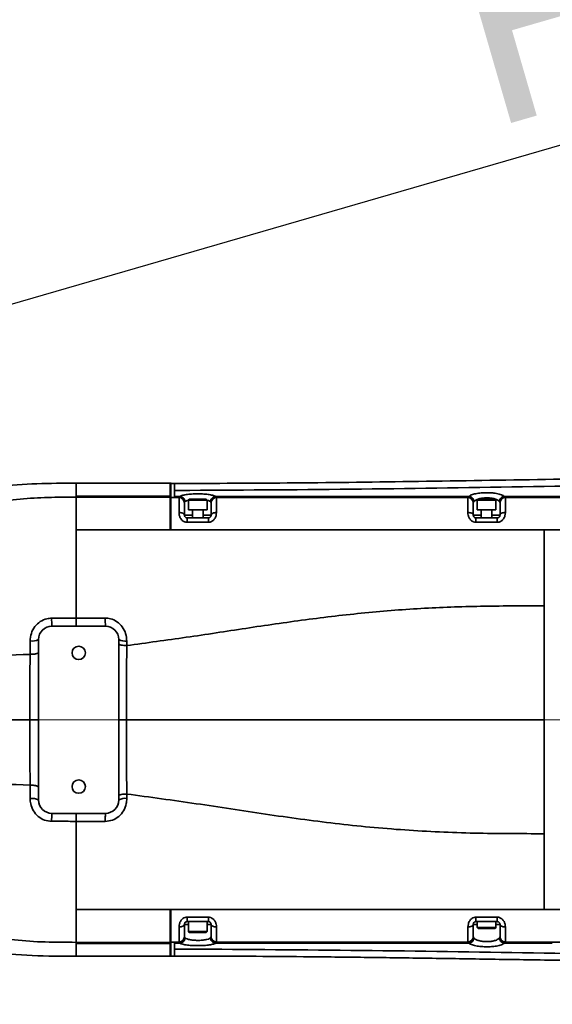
# Model space of a CAD drawing. Header units: millimetres. Extents: x 6316 to 18291, y -19059 to -9021.
# Tile 29 of 146: x 11124 to 11323, y -15915 to -15547. Entities that reach past the tile are written whole.
import ezdxf

# ---------------------------------------------------------------- set-up
doc = ezdxf.new("R2010")
doc.units = ezdxf.units.MM
doc.header["$LTSCALE"] = 10
doc.header["$PDSIZE"] = -1
doc.linetypes.add('CENTER', pattern=[50.8, 31.75, -6.35, 6.35, -6.35])
doc.layers.get('Defpoints').update_dxf_attribs({"true_color": 0x5e5e5e})
doc.layers.add('中心线层', color=1, linetype='CENTER')
doc.dimstyles.new('ISO-25', dxfattribs={"dimscale": 20, "dimtxt": 4, "dimasz": 3.05, "dimexe": 3, "dimexo": 0.625, "dimtad": 1, "dimdec": 0, "dimtxsty": 'Standard', "dimcen": 2.5, "dimclrd": 1, "dimclre": 1, "dimclrt": 4, "dimadec": 1, "dimazin": 2, "dimtfac": 1, "dimtdec": 0, "dimtmove": 0, "dimatfit": 0, "dimfxl": 1, "dimarcsym": 0})

# ---------------------------------------------------------------- blocks, each defined once
blk = doc.blocks.new('*D144')
at = {"layer": 'Defpoints', "color": 0, "linetype": 'ByBlock', "lineweight": 20, "transparency": 16777216}
for p in [(12383.33, -15287.41), (10584.24, -15808.37)]:
    blk.add_point(p, dxfattribs=at)
at = {"layer": '中心线层', "color": 1, "linetype": 'ByBlock', "lineweight": -2, "transparency": 16777216}
blk.add_line((10584.24, -15808.37), (12324.74, -15304.37), dxfattribs=at)
at = {"layer": '中心线层', "color": 1, "linetype": 'ByBlock', "lineweight": 20, "transparency": 16777216}
blk.add_solid([(12321.91, -15294.61), (12327.57, -15314.14), (12383.33, -15287.41)], dxfattribs=at)
at = {"layer": '中心线层', "color": 4, "linetype": 'ByBlock', "lineweight": 20, "transparency": 16777216, "insert": (11439.89, -15505.95), "char_height": 80, "attachment_point": 5, "rotation": 16.1496}
blk.add_mtext('R1873', dxfattribs=at)
blk = doc.blocks.new('*D145')
at = {"layer": 'Defpoints', "color": 0, "linetype": 'ByBlock', "lineweight": 20, "transparency": 16777216}
for p in [(10584.24, -15808.37), (11013.17, -16065.33)]:
    blk.add_point(p, dxfattribs=at)
at = {"layer": '中心线层', "color": 1, "linetype": 'ByBlock', "lineweight": -2, "transparency": 16777216}
for p, q in [((10584.24, -15808.37), (11013.17, -16065.33)), ((11065.49, -16096.68), (11477.26, -16343.36))]:
    blk.add_line(p, q, dxfattribs=at)
at = {"layer": '中心线层', "color": 1, "linetype": 'ByBlock', "lineweight": 20, "transparency": 16777216}
blk.add_solid([(11070.72, -16087.96), (11060.27, -16105.4), (11013.17, -16065.33)], dxfattribs=at)
at = {"layer": '中心线层', "color": 4, "linetype": 'ByBlock', "lineweight": 20, "transparency": 16777216, "insert": (11399.48, -16235.04), "char_height": 80, "attachment_point": 5, "rotation": 329.0753}
blk.add_mtext('R500', dxfattribs=at)

msp = doc.modelspace()

# ---------------------------------------------------------------- linework, layer by layer
at = {"color": 7, "linetype": 'Continuous', "lineweight": 35}
for p, q in [((11180.47, -15719.93), (11145.24, -15719.93)), ((11180.79, -15719.93), (11180.42, -15719.93)), ((11180.47, -15720), (11180.47, -15719.99)), ((11182.09, -15720.03), (11180.74, -15720.03)), ((11182.09, -15722.61), (11182.72, -15722.61)), ((11187.74, -15722.6), (11182.72, -15722.61)), ((11145.24, -15724.75), (11145.24, -15725.15)), ((11180.47, -15724.75), (11145.24, -15724.75)), ((11145.24, -15725.15), (11180.47, -15725.15)), ((11180.47, -15725.15), (11180.47, -15724.75)), ((11180.74, -15724.75), (11180.47, -15724.75)), ((11180.74, -15725.15), (11180.47, -15725.15)), ((11180.74, -15725.25), (11182.72, -15725.25)), ((11182.09, -15724.85), (11184.06, -15724.85)), ((11183.74, -15725.25), (11182.72, -15725.25)), ((11183.74, -15725.25), (11184.06, -15724.85)), ((11185.74, -15727.21), (11185.74, -15727.24)), ((11185.74, -15731.88), (11185.74, -15727.24)), ((11187.59, -15725.88), (11187.24, -15726.23)), ((11187.24, -15726.23), (11187.24, -15729.88)), ((11187.24, -15726.23), (11187.24, -15726.23)), ((11194.24, -15726.23), (11187.24, -15726.23)), ((11187.59, -15725.88), (11193.89, -15725.88)), ((11194.24, -15726.23), (11193.89, -15725.88)), ((11194.24, -15729.88), (11194.24, -15726.23)), ((11195.74, -15727.21), (11195.51, -15726.81)), ((11195.74, -15727.24), (11195.74, -15727.21)), ((11195.74, -15731.88), (11195.74, -15727.24)), ((11197.42, -15724.85), (11197.42, -15724.85)), ((11197.42, -15724.85), (11197.74, -15725.25)), ((11197.42, -15724.85), (11198.53, -15724.85)), ((11197.74, -15725.25), (11291.74, -15725.25)), ((11204.57, -15724.85), (11198.53, -15724.85)), ((11291.74, -15725.25), (11292.06, -15724.85)), ((11292.06, -15724.85), (11292.12, -15724.85)), ((11293.99, -15726.8), (11293.74, -15727.21)), ((11293.74, -15727.21), (11293.74, -15727.24)), ((11293.74, -15731.88), (11293.74, -15727.24)), ((11295.59, -15725.88), (11295.24, -15726.23)), ((11295.24, -15726.23), (11295.24, -15729.88)), ((11295.24, -15726.23), (11295.24, -15726.23)), ((11302.24, -15726.23), (11295.24, -15726.23)), ((11295.59, -15725.88), (11301.89, -15725.88)), ((11302.24, -15726.23), (11301.89, -15725.88)), ((11302.24, -15729.88), (11302.24, -15726.23)), ((11303.74, -15727.21), (11303.49, -15726.79)), ((11303.74, -15727.24), (11303.74, -15727.21)), ((11303.74, -15731.88), (11303.74, -15727.24)), ((11305.35, -15724.86), (11305.42, -15724.85)), ((11305.42, -15724.85), (11305.74, -15725.25)), ((11305.42, -15724.85), (11323.29, -15724.85)), ((11305.74, -15725.25), (11320.24, -15725.25)), ((11320.24, -15725.25), (11399.74, -15725.25)), ((11329.32, -15724.85), (11323.29, -15724.85)), ((11185.74, -15731.88), (11188.74, -15731.88)), ((11187.24, -15729.88), (11187.24, -15729.88)), ((11194.24, -15729.88), (11187.24, -15729.88)), ((11188.74, -15729.88), (11188.74, -15732.88)), ((11192.74, -15732.88), (11192.74, -15729.88)), ((11192.74, -15731.88), (11195.74, -15731.88)), ((11293.74, -15731.88), (11296.74, -15731.88)), ((11295.24, -15729.88), (11295.24, -15729.88)), ((11302.24, -15729.88), (11295.24, -15729.88)), ((11296.74, -15729.88), (11296.74, -15732.88)), ((11300.74, -15732.88), (11300.74, -15729.88)), ((11300.74, -15731.88), (11303.74, -15731.88)), ((11186.74, -15732.88), (11194.74, -15732.88)), ((11194.74, -15734.55), (11186.74, -15734.55)), ((11294.74, -15732.88), (11302.74, -15732.88)), ((11302.74, -15734.55), (11294.74, -15734.55)), ((11180.47, -15737.38), (11145.24, -15737.38)), ((11180.74, -15737.38), (11180.47, -15737.38)), ((11180.74, -15737.38), (11668.24, -15737.38)), ((11320.24, -15737.38), (11180.74, -15737.38)), ((11320.24, -15765.78), (11320.24, -15737.38)), ((11320.24, -15737.38), (11668.24, -15737.38)), ((11320.24, -15765.78), (11320.24, -15808.37)), ((11156.24, -15773.37), (11136.24, -15773.37)), ((11128.07, -15783.91), (11128.09, -15778.91)), ((11131.24, -15778.37), (11131.24, -15838.37)), ((11161.24, -15838.37), (11161.24, -15778.37)), ((11320.24, -15808.37), (11320.24, -15850.97)), ((11128.09, -15837.84), (11128.07, -15832.84)), ((11136.24, -15843.37), (11156.24, -15843.37)), ((11320.24, -15879.37), (11320.24, -15850.97)), ((11145.24, -15879.37), (11180.47, -15879.37)), ((11180.47, -15879.37), (11180.74, -15879.37)), ((11668.24, -15879.37), (11180.74, -15879.37)), ((11180.74, -15879.37), (11320.24, -15879.37)), ((11186.74, -15882.2), (11194.74, -15882.2)), ((11294.74, -15882.2), (11302.74, -15882.2)), ((11668.24, -15879.37), (11320.24, -15879.37)), ((11187.24, -15884.87), (11185.74, -15884.87)), ((11194.74, -15883.87), (11186.74, -15883.87)), ((11187.24, -15883.87), (11187.24, -15887.52)), ((11194.24, -15887.52), (11194.24, -15883.87)), ((11195.74, -15884.87), (11194.24, -15884.87)), ((11295.24, -15884.87), (11293.74, -15884.87)), ((11302.74, -15883.87), (11294.74, -15883.87)), ((11295.24, -15883.87), (11295.24, -15886.02)), ((11295.24, -15886.02), (11295.59, -15886.37)), ((11295.24, -15886.02), (11302.24, -15886.02)), ((11301.89, -15886.37), (11295.59, -15886.37)), ((11301.89, -15886.37), (11302.24, -15886.02)), ((11302.24, -15886.02), (11302.24, -15883.87)), ((11303.74, -15884.87), (11302.24, -15884.87)), ((11302.24, -15886.02), (11302.24, -15886.02)), ((11185.74, -15889.51), (11185.74, -15889.54)), ((11185.74, -15889.54), (11185.97, -15889.94)), ((11187.24, -15887.52), (11187.59, -15887.87)), ((11187.24, -15887.52), (11194.24, -15887.52)), ((11193.89, -15887.87), (11187.59, -15887.87)), ((11193.89, -15887.87), (11194.24, -15887.52)), ((11194.24, -15887.52), (11194.24, -15887.52)), ((11195.51, -15889.94), (11195.74, -15889.54)), ((11195.74, -15889.54), (11195.74, -15889.51)), ((11293.74, -15889.51), (11293.74, -15889.54)), ((11293.74, -15889.54), (11293.99, -15889.95)), ((11303.49, -15889.96), (11303.74, -15889.54)), ((11303.74, -15889.54), (11303.74, -15889.51)), ((11180.47, -15891.6), (11145.24, -15891.6)), ((11145.24, -15891.6), (11145.24, -15892)), ((11145.24, -15892), (11180.47, -15892)), ((11180.74, -15891.6), (11180.47, -15891.6)), ((11180.47, -15892), (11180.47, -15891.6)), ((11180.74, -15892), (11180.47, -15892)), ((11183.74, -15891.5), (11180.74, -15891.5)), ((11180.74, -15893.02), (11180.74, -15891.6)), ((11184.06, -15891.9), (11182.09, -15891.9)), ((11184.06, -15891.9), (11183.74, -15891.5)), ((11197.74, -15891.5), (11197.42, -15891.9)), ((11197.42, -15891.9), (11197.42, -15891.9)), ((11198.53, -15891.9), (11197.42, -15891.9)), ((11291.74, -15891.5), (11197.74, -15891.5)), ((11198.53, -15891.9), (11204.57, -15891.9)), ((11292.06, -15891.9), (11291.74, -15891.5)), ((11292.12, -15891.89), (11292.06, -15891.9)), ((11305.42, -15891.9), (11305.35, -15891.89)), ((11305.74, -15891.5), (11305.42, -15891.9)), ((11323.29, -15891.9), (11305.42, -15891.9)), ((11320.24, -15891.5), (11305.74, -15891.5)), ((11399.74, -15891.5), (11320.24, -15891.5)), ((11145.24, -15896.82), (11180.47, -15896.82)), ((11180.42, -15896.82), (11180.79, -15896.82)), ((11180.47, -15896.76), (11180.47, -15896.75)), ((11180.74, -15896.72), (11182.09, -15896.72)), ((11183.72, -15894.14), (11182.09, -15894.14)), ((11183.72, -15894.14), (11187.72, -15894.15))]:
    msp.add_line(p, q, dxfattribs=at)
at = {"color": 7, "linetype": 'Continuous', "lineweight": 35, "flags": 128}
for points in [[(11180.74, -15724.75), (11180.74, -15724.8), (11180.74, -15724.85), (11180.74, -15724.9), (11180.74, -15724.95), (11180.74, -15725), (11180.74, -15725.05), (11180.74, -15725.1), (11180.74, -15725.15)], [(11204.57, -15724.85), (11248.26, -15724.85), (11292.06, -15724.85)], [(11183.74, -15730.89), (11184.13, -15730.91), (11184.51, -15730.97), (11184.85, -15731.06), (11185.15, -15731.18), (11185.4, -15731.33), (11185.59, -15731.5), (11185.7, -15731.68), (11185.74, -15731.88)], [(11195.74, -15731.88), (11195.78, -15731.68), (11195.89, -15731.5), (11196.08, -15731.33), (11196.33, -15731.18), (11196.63, -15731.06), (11196.97, -15730.97), (11197.35, -15730.91), (11197.74, -15730.89)], [(11291.74, -15730.89), (11292.13, -15730.91), (11292.51, -15730.97), (11292.85, -15731.06), (11293.15, -15731.18), (11293.4, -15731.33), (11293.59, -15731.5), (11293.7, -15731.68), (11293.74, -15731.88)], [(11303.74, -15731.88), (11303.78, -15731.68), (11303.89, -15731.5), (11304.08, -15731.33), (11304.33, -15731.18), (11304.63, -15731.06), (11304.97, -15730.97), (11305.35, -15730.91), (11305.74, -15730.89)], [(11186.74, -15732.88), (11186.74, -15732.91), (11186.74, -15733), (11186.74, -15733.15), (11186.74, -15733.35), (11186.74, -15733.6), (11186.74, -15733.89), (11186.74, -15734.21), (11186.74, -15734.55)], [(11194.74, -15732.88), (11194.74, -15732.91), (11194.74, -15733), (11194.74, -15733.15), (11194.74, -15733.35), (11194.74, -15733.6), (11194.74, -15733.89), (11194.74, -15734.21), (11194.74, -15734.55)], [(11294.74, -15732.88), (11294.74, -15732.91), (11294.74, -15733), (11294.74, -15733.15), (11294.74, -15733.35), (11294.74, -15733.6), (11294.74, -15733.89), (11294.74, -15734.21), (11294.74, -15734.55)], [(11302.74, -15732.88), (11302.74, -15732.91), (11302.74, -15733), (11302.74, -15733.15), (11302.74, -15733.35), (11302.74, -15733.6), (11302.74, -15733.89), (11302.74, -15734.21), (11302.74, -15734.55)], [(11156.24, -15773.37), (11156.23, -15773.32), (11156.22, -15773.14), (11156.21, -15772.87), (11156.2, -15772.49), (11156.19, -15772.03), (11156.18, -15771.51), (11156.18, -15770.95), (11156.18, -15770.36)], [(11127.96, -15808.37), (11128.58, -15808.37), (11129.19, -15808.37), (11129.76, -15808.37), (11130.26, -15808.37), (11130.68, -15808.37), (11130.99, -15808.37), (11131.18, -15808.37), (11131.24, -15808.37)], [(11161.24, -15808.37), (11161.3, -15808.37), (11161.46, -15808.37), (11161.71, -15808.37), (11162.06, -15808.37), (11162.48, -15808.37), (11162.97, -15808.37), (11163.5, -15808.37), (11164.06, -15808.37)], [(11156.18, -15846.39), (11156.18, -15845.8), (11156.18, -15845.23), (11156.19, -15844.71), (11156.2, -15844.26), (11156.21, -15843.88), (11156.22, -15843.6), (11156.23, -15843.43), (11156.24, -15843.37)], [(11186.74, -15882.2), (11186.74, -15882.54), (11186.74, -15882.86), (11186.74, -15883.15), (11186.74, -15883.4), (11186.74, -15883.6), (11186.74, -15883.75), (11186.74, -15883.84), (11186.74, -15883.87)], [(11194.74, -15882.2), (11194.74, -15882.54), (11194.74, -15882.86), (11194.74, -15883.15), (11194.74, -15883.4), (11194.74, -15883.6), (11194.74, -15883.75), (11194.74, -15883.84), (11194.74, -15883.87)], [(11294.74, -15883.87), (11294.74, -15883.84), (11294.74, -15883.75), (11294.74, -15883.6), (11294.74, -15883.4), (11294.74, -15883.15), (11294.74, -15882.86), (11294.74, -15882.54), (11294.74, -15882.2)], [(11302.74, -15883.87), (11302.74, -15883.84), (11302.74, -15883.75), (11302.74, -15883.6), (11302.74, -15883.4), (11302.74, -15883.15), (11302.74, -15882.86), (11302.74, -15882.54), (11302.74, -15882.2)], [(11185.74, -15884.87), (11185.7, -15885.06), (11185.59, -15885.25), (11185.4, -15885.42), (11185.15, -15885.57), (11184.85, -15885.69), (11184.51, -15885.78), (11184.13, -15885.84), (11183.74, -15885.85)], [(11197.74, -15885.85), (11197.35, -15885.84), (11196.97, -15885.78), (11196.63, -15885.69), (11196.33, -15885.57), (11196.08, -15885.42), (11195.89, -15885.25), (11195.78, -15885.06), (11195.74, -15884.87)], [(11293.74, -15884.87), (11293.7, -15885.06), (11293.59, -15885.25), (11293.4, -15885.42), (11293.15, -15885.57), (11292.85, -15885.69), (11292.51, -15885.78), (11292.13, -15885.84), (11291.74, -15885.85)], [(11305.74, -15885.85), (11305.35, -15885.84), (11304.97, -15885.78), (11304.63, -15885.69), (11304.33, -15885.57), (11304.08, -15885.42), (11303.89, -15885.25), (11303.78, -15885.06), (11303.74, -15884.87)], [(11180.74, -15891.6), (11180.74, -15891.65), (11180.74, -15891.7), (11180.74, -15891.75), (11180.74, -15891.8), (11180.74, -15891.85), (11180.74, -15891.9), (11180.74, -15891.95), (11180.74, -15892)], [(11292.06, -15891.9), (11248.26, -15891.9), (11204.57, -15891.9)]]:
    msp.add_lwpolyline(points, dxfattribs=at)
at = {"color": 7, "linetype": 'Continuous', "lineweight": 35}
for centre in [(11146.24, -15783.37), (11146.24, -15833.37)]:
    msp.add_circle(centre, 2.5, dxfattribs=at)
for centre, radius, start, end in [((11183.76, -15727.26), 1.98, 0.6208, 90.6076), ((11197.73, -15727.24), 1.99, 89.7125, 179.0895), ((11197.72, -15727.26), 1.98, 89.3924, 179.3792), ((11291.75, -15727.24), 1.99, 0.9105, 90.2875), ((11291.76, -15727.26), 1.98, 0.6208, 90.6076), ((11305.73, -15727.24), 1.99, 89.7125, 179.0895), ((11305.72, -15727.26), 1.98, 89.3924, 179.3792), ((11158.32, -15771.14), 22.19, 178.0916, 185.7839), ((11136.24, -15778.37), 5, 90, 180), ((11156.24, -15778.37), 5, 0, 90), ((11128.88, -15774.02), 4.96, 260.7788, 298.4293), ((11163.51, -15774.52), 4.48, 239.5304, 279.2442), ((11128.88, -15842.73), 4.96, 61.5707, 99.2212), ((11136.24, -15838.37), 5, 180, 270), ((11156.24, -15838.37), 5, 270, 0), ((11163.51, -15842.23), 4.48, 80.7558, 120.4696), ((11158.32, -15845.61), 22.19, 174.2161, 181.9084), ((11183.76, -15889.48), 1.98, 269.3924, 359.3792), ((11183.75, -15889.51), 1.99, 269.7125, 359.0895), ((11197.72, -15889.48), 1.98, 180.6208, 270.6076), ((11197.73, -15889.51), 1.99, 180.9105, 270.2875), ((11291.76, -15889.48), 1.98, 269.3924, 359.3792), ((11291.75, -15889.51), 1.99, 269.7125, 359.0895), ((11305.72, -15889.48), 1.98, 180.6208, 270.6076), ((11305.73, -15889.51), 1.99, 180.9105, 270.2875)]:
    msp.add_arc(centre, radius, start, end, dxfattribs=at)
for points, knots in [([(11673.4, -15714.58), (11659.66, -15714.67), (11627.56, -15714.88), (11577.53, -15715.26), (11523.72, -15715.74), (11471.18, -15716.3), (11419.9, -15716.97), (11369.89, -15717.72), (11321.15, -15718.51), (11273.67, -15719.26), (11227.46, -15719.89), (11197.07, -15719.99), (11182.09, -15720.04)], [0, 0, 0, 0, 0.0838783, 0.195973, 0.3054919, 0.4124358, 0.5168053, 0.6186004, 0.7178201, 0.8144618, 0.9085222, 1, 1, 1, 1]), ([(11145.24, -15719.93), (11140.35, -15719.93), (11130.6, -15719.95), (11116.01, -15721.01), (11101.59, -15723.29), (11087.33, -15726.44), (11073.21, -15729.78), (11059.1, -15732.65), (11044.92, -15734.45), (11034.95, -15734.98), (11029.72, -15734.95), (11029.27, -15734.94)], [0, 0, 0, 0, 0.12507, 0.249494, 0.373753, 0.498311, 0.622919, 0.744858, 0.866424, 0.988352, 1, 1, 1, 1]), ([(11145.24, -15719.93), (11145.24, -15719.93), (11145.24, -15719.92), (11145.24, -15719.93), (11145.24, -15719.94)], [0, 0, 0, 0, 0.000419, 1, 1, 1, 1]), ([(11145.24, -15719.94), (11145.24, -15720.05), (11145.24, -15720.26), (11145.24, -15721.87), (11145.24, -15723.79), (11145.24, -15724.75)], [0, 0, 0, 0, 0.324329, 0.660694, 1, 1, 1, 1]), ([(11180.47, -15719.99), (11180.47, -15719.97), (11180.47, -15719.83), (11180.47, -15720.51), (11180.47, -15722), (11180.47, -15723.84), (11180.47, -15724.75)], [0, 0, 0, 0, 0.046586, 0.364401, 0.682194, 1, 1, 1, 1]), ([(11180.74, -15720.08), (11180.74, -15720.08), (11180.74, -15720.07), (11180.74, -15721.55), (11180.74, -15723.68), (11180.74, -15724.75)], [0, 0, 0, 0, 0.243267, 0.619888, 1, 1, 1, 1]), ([(11182.09, -15720.05), (11182.09, -15720.04), (11182.09, -15719.83), (11182.09, -15720.51), (11182.09, -15721.91), (11182.09, -15722.61)], [0, 0, 0, 0, 0.00295, 0.500167, 1, 1, 1, 1]), ([(11187.74, -15722.61), (11209.15, -15722.48), (11251.98, -15722.23), (11316.22, -15721.17), (11392.11, -15719.95), (11479.64, -15718.74), (11545.77, -15718.16), (11578.83, -15717.87)], [0, 0, 0, 0, 0.1642491, 0.3285108, 0.4927753, 0.7463931, 1, 1, 1, 1]), ([(11182.09, -15722.62), (11182.09, -15722.95), (11182.09, -15723.61), (11182.09, -15724.44), (11182.09, -15724.85)], [0, 0, 0, 0, 0.500018, 1, 1, 1, 1]), ([(11184.06, -15724.85), (11184.06, -15724.85), (11184.3, -15724.7), (11185.03, -15724.42), (11186.78, -15724.11), (11188.98, -15723.93), (11191.36, -15723.89), (11193.65, -15724), (11195.61, -15724.24), (11196.83, -15724.55), (11197.29, -15724.77), (11197.42, -15724.85), (11197.42, -15724.85)], [0, 0, 0, 0, 0.000003, 0.135307, 0.270251, 0.403129, 0.533936, 0.663927, 0.794443, 0.926603, 0.999997, 1, 1, 1, 1]), ([(11292.12, -15724.85), (11292.12, -15724.85), (11292.22, -15724.76), (11292.64, -15724.47), (11293.72, -15724.04), (11295.61, -15723.66), (11297.83, -15723.46), (11300.02, -15723.47), (11302.12, -15723.67), (11303.97, -15724.06), (11304.95, -15724.52), (11305.3, -15724.81), (11305.35, -15724.85), (11305.35, -15724.85)], [0, 0, 0, 0, 0.000003, 0.056227, 0.19059, 0.32104, 0.450208, 0.579468, 0.686489, 0.826811, 0.974023, 0.999997, 1, 1, 1, 1]), ([(11145.24, -15725.15), (11141.75, -15725.15), (11134.77, -15725.16), (11124.3, -15725.71), (11113.9, -15727.05), (11103.6, -15729.17), (11093.4, -15731.92), (11083.26, -15735.03), (11072.81, -15738.27), (11061.97, -15741.3), (11050.67, -15743.7), (11039.24, -15745.13), (11027.75, -15745.59), (11020.08, -15745.51), (11016.24, -15745.47)], [0, 0, 0, 0, 0.079328, 0.158461, 0.237745, 0.317741, 0.398709, 0.480385, 0.562107, 0.651218, 0.739081, 0.826022, 0.912841, 1, 1, 1, 1]), ([(11145.24, -15725.15), (11145.24, -15725.29), (11145.24, -15725.58), (11145.24, -15726.39), (11145.24, -15727.64), (11145.24, -15729.3), (11145.24, -15731.23), (11145.24, -15733.29), (11145.24, -15735.36), (11145.24, -15736.72), (11145.24, -15737.38)], [0, 0, 0, 0, 0.117171, 0.239221, 0.368083, 0.501897, 0.63568, 0.764201, 0.885042, 1, 1, 1, 1]), ([(11180.47, -15725.15), (11180.47, -15725.3), (11180.47, -15725.61), (11180.47, -15726.47), (11180.47, -15727.72), (11180.47, -15729.3), (11180.47, -15731.12), (11180.47, -15733.12), (11180.47, -15735.24), (11180.47, -15736.66), (11180.47, -15737.38)], [0, 0, 0, 0, 0.125677, 0.251098, 0.376101, 0.50157, 0.626474, 0.751954, 0.875583, 1, 1, 1, 1]), ([(11180.74, -15725.15), (11180.74, -15725.25), (11180.74, -15725.45), (11180.74, -15725.89), (11180.74, -15726.61), (11180.74, -15727.72), (11180.74, -15729.3), (11180.74, -15731.12), (11180.74, -15732.9), (11180.74, -15734.52), (11180.74, -15735.94), (11180.74, -15736.89), (11180.74, -15737.38)], [0, 0, 0, 0, 0.084845, 0.16826, 0.25118, 0.376148, 0.501582, 0.62645, 0.751896, 0.833583, 0.915921, 1, 1, 1, 1]), ([(11180.74, -15737.38), (11180.74, -15736.89), (11180.74, -15735.94), (11180.74, -15734.52), (11180.74, -15732.9), (11180.74, -15731.12), (11180.74, -15729.3), (11180.74, -15727.72), (11180.74, -15726.61), (11180.74, -15725.89), (11180.74, -15725.45), (11180.74, -15725.25), (11180.74, -15725.15)], [0, 0, 0, 0, 0.084052, 0.16639, 0.248105, 0.37355, 0.498418, 0.623852, 0.748821, 0.831713, 0.915127, 1, 1, 1, 1]), ([(11180.74, -15737.38), (11180.74, -15736.49), (11180.74, -15734.73), (11180.74, -15731.76), (11180.74, -15729.33), (11180.74, -15727.55), (11180.74, -15726.49), (11180.74, -15725.78), (11180.74, -15725.44), (11180.74, -15725.28), (11180.74, -15725.25)], [0, 0, 0, 0, 0.154899, 0.308849, 0.533768, 0.646817, 0.759792, 0.86611, 0.972723, 1, 1, 1, 1]), ([(11183.74, -15725.28), (11183.74, -15725.27), (11183.74, -15725.26), (11183.74, -15725.25), (11183.74, -15725.25)], [0, 0, 0, 0, 0.999631, 1, 1, 1, 1]), ([(11183.74, -15730.89), (11183.74, -15729.85), (11183.74, -15728.28), (11183.74, -15726.77), (11183.74, -15725.81), (11183.74, -15725.48), (11183.74, -15725.28)], [0, 0, 0, 0, 0.36876, 0.554691, 0.747011, 1, 1, 1, 1]), ([(11185.97, -15726.81), (11185.97, -15726.81), (11185.83, -15726.94), (11185.79, -15727.07), (11185.74, -15727.21)], [0, 0, 0, 0, 0.000225, 1, 1, 1, 1]), ([(11185.74, -15727.24), (11185.74, -15727.41), (11185.74, -15727.8), (11185.74, -15729.3), (11185.74, -15731.02), (11185.74, -15731.88)], [0, 0, 0, 0, 0.267287, 0.634226, 1, 1, 1, 1]), ([(11187.24, -15726.28), (11187.06, -15726.32), (11186.45, -15726.46), (11186.17, -15726.66), (11185.97, -15726.81)], [0, 0, 0, 0, 0.286899, 1, 1, 1, 1]), ([(11195.51, -15726.81), (11195.4, -15726.73), (11195.13, -15726.52), (11194.58, -15726.36), (11194.24, -15726.26)], [0, 0, 0, 0, 0.380011, 1, 1, 1, 1]), ([(11197.42, -15724.85), (11197.2, -15724.89), (11196.77, -15724.96), (11196.2, -15725.33), (11195.76, -15725.85), (11195.58, -15726.34), (11195.52, -15726.66), (11195.51, -15726.77), (11195.51, -15726.81)], [0, 0, 0, 0, 0.223185, 0.44637, 0.669556, 0.892741, 0.953716, 1, 1, 1, 1]), ([(11195.74, -15731.88), (11195.74, -15731.5), (11195.74, -15730.25), (11195.74, -15728.76), (11195.74, -15727.69), (11195.74, -15727.39), (11195.74, -15727.24)], [0, 0, 0, 0, 0.155821, 0.518754, 0.753973, 1, 1, 1, 1]), ([(11197.74, -15725.25), (11197.74, -15725.25), (11197.74, -15725.26), (11197.74, -15725.27), (11197.74, -15725.28)], [0, 0, 0, 0, 0.000369, 1, 1, 1, 1]), ([(11197.74, -15725.28), (11197.74, -15725.46), (11197.74, -15725.81), (11197.74, -15727.1), (11197.74, -15728.92), (11197.74, -15730.44), (11197.74, -15730.89)], [0, 0, 0, 0, 0.23327, 0.473882, 0.842985, 1, 1, 1, 1]), ([(11291.74, -15725.28), (11291.74, -15725.27), (11291.74, -15725.26), (11291.74, -15725.25), (11291.74, -15725.25)], [0, 0, 0, 0, 0.999631, 1, 1, 1, 1]), ([(11291.74, -15730.89), (11291.74, -15729.85), (11291.74, -15728.28), (11291.74, -15726.77), (11291.74, -15725.81), (11291.74, -15725.48), (11291.74, -15725.28)], [0, 0, 0, 0, 0.36876, 0.55469, 0.74701, 1, 1, 1, 1]), ([(11292.12, -15724.85), (11292.33, -15724.9), (11292.76, -15724.98), (11293.32, -15725.36), (11293.75, -15725.89), (11293.94, -15726.4), (11293.98, -15726.7), (11293.99, -15726.79), (11293.99, -15726.8)], [0, 0, 0, 0, 0.227306, 0.45461, 0.681976, 0.909597, 0.990849, 1, 1, 1, 1]), ([(11292.12, -15724.85), (11292.12, -15724.85), (11292.12, -15724.85), (11292.12, -15724.85), (11292.12, -15724.85)], [0, 0, 0, 0, 0.993245, 1, 1, 1, 1]), ([(11293.74, -15727.24), (11293.74, -15727.41), (11293.74, -15727.8), (11293.74, -15729.3), (11293.74, -15731.02), (11293.74, -15731.88)], [0, 0, 0, 0, 0.267288, 0.634227, 1, 1, 1, 1]), ([(11303.49, -15726.79), (11303.44, -15726.74), (11303.2, -15726.45), (11302.49, -15725.99), (11301.17, -15725.59), (11299.66, -15725.4), (11298.1, -15725.39), (11296.51, -15725.59), (11295.16, -15725.97), (11294.36, -15726.4), (11294.08, -15726.7), (11293.99, -15726.8)], [0, 0, 0, 0, 0.032484, 0.179006, 0.31722, 0.422029, 0.548503, 0.67536, 0.804353, 0.938235, 1, 1, 1, 1]), ([(11305.35, -15724.86), (11305.14, -15724.9), (11304.71, -15724.98), (11304.15, -15725.37), (11303.72, -15725.9), (11303.54, -15726.4), (11303.49, -15726.7), (11303.49, -15726.78), (11303.49, -15726.79)], [0, 0, 0, 0, 0.228016, 0.456029, 0.684131, 0.912585, 0.9915, 1, 1, 1, 1]), ([(11303.74, -15731.88), (11303.74, -15731.5), (11303.74, -15730.25), (11303.74, -15728.76), (11303.74, -15727.69), (11303.74, -15727.39), (11303.74, -15727.24)], [0, 0, 0, 0, 0.155821, 0.518754, 0.753972, 1, 1, 1, 1]), ([(11305.35, -15724.85), (11305.35, -15724.85), (11305.35, -15724.85), (11305.35, -15724.85), (11305.35, -15724.86)], [0, 0, 0, 0, 0.005707, 1, 1, 1, 1]), ([(11305.74, -15725.25), (11305.74, -15725.25), (11305.74, -15725.26), (11305.74, -15725.27), (11305.74, -15725.28)], [0, 0, 0, 0, 0.0003686, 1, 1, 1, 1]), ([(11305.74, -15725.28), (11305.74, -15725.46), (11305.74, -15725.81), (11305.74, -15727.1), (11305.74, -15728.92), (11305.74, -15730.44), (11305.74, -15730.89)], [0, 0, 0, 0, 0.233271, 0.473883, 0.842985, 1, 1, 1, 1]), ([(11186.74, -15734.55), (11186.45, -15734.52), (11186.11, -15734.49), (11185.48, -15734.24), (11184.83, -15733.81), (11184.18, -15732.92), (11183.8, -15731.9), (11183.76, -15731.22), (11183.74, -15730.89)], [0, 0, 0, 0, 0.158624, 0.183747, 0.376039, 0.580707, 0.795252, 1, 1, 1, 1]), ([(11185.74, -15731.88), (11185.75, -15731.96), (11185.76, -15732.13), (11185.88, -15732.41), (11186.1, -15732.67), (11186.4, -15732.84), (11186.63, -15732.86), (11186.74, -15732.88)], [0, 0, 0, 0, 0.247237, 0.471409, 0.661308, 0.833608, 1, 1, 1, 1]), ([(11197.74, -15730.89), (11197.71, -15731.29), (11197.65, -15732.07), (11197.15, -15733.19), (11196.38, -15734.03), (11195.53, -15734.49), (11194.97, -15734.53), (11194.74, -15734.55)], [0, 0, 0, 0, 0.2447, 0.48373, 0.689156, 0.875746, 1, 1, 1, 1]), ([(11194.74, -15732.88), (11194.82, -15732.87), (11195, -15732.86), (11195.28, -15732.74), (11195.44, -15732.59), (11195.59, -15732.41), (11195.72, -15732.17), (11195.73, -15731.98), (11195.74, -15731.88)], [0, 0, 0, 0, 0.112914, 0.280458, 0.449971, 0.467403, 0.708543, 1, 1, 1, 1]), ([(11294.74, -15734.55), (11294.45, -15734.52), (11294.11, -15734.49), (11293.48, -15734.24), (11292.83, -15733.81), (11292.18, -15732.92), (11291.8, -15731.9), (11291.76, -15731.22), (11291.74, -15730.89)], [0, 0, 0, 0, 0.158624, 0.183747, 0.376039, 0.580707, 0.795252, 1, 1, 1, 1]), ([(11293.74, -15731.88), (11293.75, -15731.96), (11293.76, -15732.13), (11293.88, -15732.41), (11294.1, -15732.67), (11294.4, -15732.84), (11294.63, -15732.86), (11294.74, -15732.88)], [0, 0, 0, 0, 0.247237, 0.471409, 0.661308, 0.833608, 1, 1, 1, 1]), ([(11305.74, -15730.89), (11305.71, -15731.29), (11305.65, -15732.07), (11305.15, -15733.19), (11304.38, -15734.03), (11303.53, -15734.49), (11302.97, -15734.53), (11302.74, -15734.55)], [0, 0, 0, 0, 0.2447, 0.48373, 0.689156, 0.875746, 1, 1, 1, 1]), ([(11302.74, -15732.88), (11302.82, -15732.87), (11303, -15732.86), (11303.28, -15732.74), (11303.44, -15732.59), (11303.59, -15732.41), (11303.72, -15732.17), (11303.73, -15731.98), (11303.74, -15731.88)], [0, 0, 0, 0, 0.112914, 0.280458, 0.449971, 0.467403, 0.708543, 1, 1, 1, 1]), ([(11145.24, -15737.38), (11145.24, -15738.78), (11145.24, -15741.8), (11145.24, -15746.7), (11145.24, -15752.25), (11145.24, -15758.28), (11145.24, -15764.38), (11145.24, -15768.42), (11145.24, -15770.37)], [0, 0, 0, 0, 0.127535, 0.274366, 0.445157, 0.632727, 0.822977, 1, 1, 1, 1]), ([(11164.22, -15780.61), (11171.64, -15779.61), (11186.49, -15777.63), (11208.71, -15774.15), (11230.95, -15770.9), (11253.22, -15768.26), (11275.54, -15766.53), (11297.89, -15765.79), (11312.79, -15765.78), (11320.24, -15765.78)], [0, 0, 0, 0, 0.143106, 0.286459, 0.42974, 0.572675, 0.71523, 0.857605, 1, 1, 1, 1]), ([(11128.09, -15778.91), (11128.18, -15777.95), (11128.35, -15776.05), (11129.72, -15773.49), (11131.76, -15771.56), (11134.04, -15770.54), (11135.54, -15770.44), (11136.14, -15770.4)], [0, 0, 0, 0, 0.222658, 0.441258, 0.653219, 0.862041, 1, 1, 1, 1]), ([(11136.14, -15770.4), (11138.14, -15770.4), (11141.18, -15770.41), (11144.21, -15770.38), (11145.24, -15770.37)], [0, 0, 0, 0, 0.658922, 1, 1, 1, 1]), ([(11145.24, -15770.37), (11147.24, -15770.37), (11150.89, -15770.36), (11154.53, -15770.36), (11156.18, -15770.36)], [0, 0, 0, 0, 0.548601, 1, 1, 1, 1]), ([(11156.18, -15770.36), (11156.82, -15770.41), (11158.37, -15770.53), (11160.65, -15771.6), (11162.65, -15773.55), (11163.97, -15776.11), (11164.15, -15777.99), (11164.23, -15778.93)], [0, 0, 0, 0, 0.147872, 0.354389, 0.563117, 0.781089, 1, 1, 1, 1]), ([(11164.23, -15778.93), (11164.23, -15779.49), (11164.23, -15780.05), (11164.22, -15780.61), (11164.22, -15780.61)], [0, 0, 0, 0, 0.999965, 1, 1, 1, 1]), ([(11164.22, -15780.61), (11164.22, -15780.61), (11164.2, -15782.57), (11164.14, -15788.13), (11164.08, -15797.39), (11164.07, -15804.71), (11164.06, -15808.37)], [0, 0, 0, 0, 0.000002, 0.214796, 0.606226, 1, 1, 1, 1]), ([(11128.07, -15783.91), (11121.21, -15784.19), (11107.47, -15784.76), (11086.87, -15784.47), (11073.12, -15784.02), (11066.24, -15783.8)], [0, 0, 0, 0, 0.332947, 0.666392, 1, 1, 1, 1]), ([(11127.96, -15808.37), (11127.96, -15806.37), (11127.96, -15801.26), (11128, -15793.04), (11128.04, -15786.93), (11128.07, -15783.91), (11128.07, -15783.91)], [0, 0, 0, 0, 0.241989, 0.618602, 0.999998, 1, 1, 1, 1]), ([(11127.96, -15808.37), (11117.67, -15808.37), (11102.24, -15808.37), (11081.69, -15808.37), (11071.39, -15808.37), (11066.24, -15808.37)], [0, 0, 0, 0, 0.500001, 0.750006, 1, 1, 1, 1]), ([(11128.07, -15832.84), (11128.07, -15832.84), (11128.06, -15830.92), (11128.01, -15825.97), (11127.97, -15817.8), (11127.96, -15811.53), (11127.96, -15808.37)], [0, 0, 0, 0, 0.000002, 0.241993, 0.618609, 1, 1, 1, 1]), ([(11164.06, -15808.37), (11164.06, -15810.37), (11164.07, -15816.02), (11164.11, -15825.31), (11164.18, -15832.54), (11164.22, -15836.14), (11164.22, -15836.14)], [0, 0, 0, 0, 0.214794, 0.606224, 0.999998, 1, 1, 1, 1]), ([(11320.24, -15808.37), (11301.47, -15808.37), (11273.3, -15808.37), (11235.74, -15808.37), (11209.71, -15808.37), (11185.81, -15808.37), (11171.31, -15808.37), (11164.06, -15808.37)], [0, 0, 0, 0, 0.360624, 0.54091, 0.721212, 0.860577, 1, 1, 1, 1]), ([(11066.24, -15832.95), (11073.12, -15832.73), (11086.87, -15832.28), (11107.47, -15831.99), (11121.21, -15832.55), (11128.07, -15832.84)], [0, 0, 0, 0, 0.333608, 0.667053, 1, 1, 1, 1]), ([(11136.14, -15846.35), (11135.24, -15846.26), (11133.42, -15846.07), (11131, -15844.61), (11129.18, -15842.45), (11128.23, -15840.06), (11128.13, -15838.48), (11128.09, -15837.84)], [0, 0, 0, 0, 0.207837, 0.417644, 0.631604, 0.850733, 1, 1, 1, 1]), ([(11164.23, -15837.81), (11164.19, -15838.46), (11164.09, -15840.05), (11163.13, -15842.46), (11161.32, -15844.63), (11158.9, -15846.1), (11157.08, -15846.29), (11156.18, -15846.39)], [0, 0, 0, 0, 0.150887, 0.36964, 0.584084, 0.793357, 1, 1, 1, 1]), ([(11164.22, -15836.14), (11164.22, -15836.14), (11164.23, -15836.7), (11164.23, -15837.26), (11164.23, -15837.81)], [0, 0, 0, 0, 0.0000352, 1, 1, 1, 1]), ([(11320.24, -15850.97), (11311.55, -15850.97), (11294.17, -15850.95), (11268.09, -15849.81), (11242.06, -15847.31), (11216.11, -15843.75), (11190.2, -15839.66), (11172.88, -15837.31), (11164.22, -15836.14)], [0, 0, 0, 0, 0.166124, 0.332255, 0.498738, 0.665754, 0.833012, 1, 1, 1, 1]), ([(11145.24, -15846.38), (11144.25, -15846.37), (11141.21, -15846.34), (11138.18, -15846.34), (11136.14, -15846.35)], [0, 0, 0, 0, 0.329466, 1, 1, 1, 1]), ([(11145.24, -15846.38), (11145.24, -15848.33), (11145.24, -15852.37), (11145.24, -15858.47), (11145.24, -15864.5), (11145.24, -15870.05), (11145.24, -15874.95), (11145.24, -15877.97), (11145.24, -15879.37)], [0, 0, 0, 0, 0.177023, 0.367273, 0.554843, 0.725634, 0.872465, 1, 1, 1, 1]), ([(11156.18, -15846.39), (11154.18, -15846.39), (11150.53, -15846.39), (11146.89, -15846.38), (11145.24, -15846.38)], [0, 0, 0, 0, 0.548601, 1, 1, 1, 1]), ([(11016.24, -15871.28), (11019.74, -15871.24), (11026.71, -15871.17), (11037.15, -15871.49), (11047.55, -15872.58), (11057.86, -15874.49), (11068.06, -15877.1), (11078.2, -15880.14), (11088.66, -15883.41), (11099.49, -15886.56), (11110.79, -15889.17), (11122.21, -15890.86), (11133.72, -15891.59), (11141.4, -15891.59), (11145.24, -15891.6)], [0, 0, 0, 0, 0.07925, 0.158211, 0.237156, 0.316701, 0.397261, 0.478728, 0.560523, 0.650001, 0.738363, 0.825719, 0.912752, 1, 1, 1, 1]), ([(11016.24, -15881.86), (11021.69, -15881.78), (11032.55, -15881.64), (11048.81, -15882.59), (11064.87, -15885.13), (11080.74, -15888.73), (11096.6, -15892.46), (11112.64, -15895.36), (11128.91, -15896.79), (11139.79, -15896.81), (11145.24, -15896.82)], [0, 0, 0, 0, 0.125463, 0.250028, 0.374434, 0.499405, 0.624608, 0.749497, 0.874404, 1, 1, 1, 1]), ([(11145.24, -15879.37), (11145.24, -15880.03), (11145.24, -15881.39), (11145.24, -15883.46), (11145.24, -15885.52), (11145.24, -15887.45), (11145.24, -15889.11), (11145.24, -15890.36), (11145.24, -15891.17), (11145.24, -15891.46), (11145.24, -15891.6)], [0, 0, 0, 0, 0.114958, 0.235799, 0.36432, 0.498103, 0.631917, 0.760779, 0.882829, 1, 1, 1, 1]), ([(11180.47, -15879.37), (11180.47, -15880.09), (11180.47, -15881.51), (11180.47, -15883.63), (11180.47, -15885.63), (11180.47, -15887.45), (11180.47, -15889.03), (11180.47, -15890.28), (11180.47, -15891.14), (11180.47, -15891.44), (11180.47, -15891.6)], [0, 0, 0, 0, 0.124417, 0.248046, 0.373526, 0.49843, 0.623899, 0.748902, 0.874323, 1, 1, 1, 1]), ([(11180.74, -15891.5), (11180.74, -15891.33), (11180.74, -15891), (11180.74, -15889.93), (11180.74, -15887.8), (11180.74, -15885.1), (11180.74, -15882.68), (11180.74, -15880.94), (11180.74, -15879.83), (11180.74, -15879.37)], [0, 0, 0, 0, 0.130543, 0.260418, 0.477005, 0.693105, 0.806116, 0.919271, 1, 1, 1, 1]), ([(11180.74, -15891.6), (11180.74, -15891.5), (11180.74, -15891.3), (11180.74, -15890.86), (11180.74, -15890.14), (11180.74, -15889.03), (11180.74, -15887.45), (11180.74, -15885.63), (11180.74, -15883.85), (11180.74, -15882.23), (11180.74, -15880.81), (11180.74, -15879.86), (11180.74, -15879.37)], [0, 0, 0, 0, 0.084845, 0.168259, 0.251179, 0.376148, 0.501582, 0.62645, 0.751896, 0.833583, 0.915921, 1, 1, 1, 1]), ([(11180.74, -15879.37), (11180.74, -15879.85), (11180.74, -15880.81), (11180.74, -15882.23), (11180.74, -15883.85), (11180.74, -15885.63), (11180.74, -15887.45), (11180.74, -15889.03), (11180.74, -15890.14), (11180.74, -15890.86), (11180.74, -15891.3), (11180.74, -15891.5), (11180.74, -15891.6)], [0, 0, 0, 0, 0.084052, 0.16639, 0.248104, 0.37355, 0.498418, 0.623852, 0.74882, 0.831713, 0.915127, 1, 1, 1, 1]), ([(11183.74, -15885.85), (11183.77, -15885.46), (11183.83, -15884.68), (11184.33, -15883.56), (11185.1, -15882.71), (11185.95, -15882.26), (11186.51, -15882.21), (11186.74, -15882.2)], [0, 0, 0, 0, 0.2447, 0.48373, 0.689156, 0.875746, 1, 1, 1, 1]), ([(11194.74, -15882.2), (11195.03, -15882.22), (11195.37, -15882.26), (11196, -15882.5), (11196.65, -15882.94), (11197.3, -15883.83), (11197.68, -15884.85), (11197.72, -15885.52), (11197.74, -15885.85)], [0, 0, 0, 0, 0.158624, 0.183747, 0.376039, 0.580707, 0.795252, 1, 1, 1, 1]), ([(11291.74, -15885.85), (11291.77, -15885.46), (11291.83, -15884.68), (11292.33, -15883.56), (11293.1, -15882.71), (11293.95, -15882.26), (11294.51, -15882.21), (11294.74, -15882.2)], [0, 0, 0, 0, 0.2447, 0.48373, 0.689156, 0.875746, 1, 1, 1, 1]), ([(11302.74, -15882.2), (11303.03, -15882.22), (11303.37, -15882.26), (11304, -15882.5), (11304.65, -15882.94), (11305.3, -15883.83), (11305.68, -15884.85), (11305.72, -15885.52), (11305.74, -15885.85)], [0, 0, 0, 0, 0.158624, 0.183747, 0.376039, 0.580707, 0.795252, 1, 1, 1, 1]), ([(11183.74, -15891.46), (11183.74, -15891.29), (11183.74, -15890.94), (11183.74, -15889.65), (11183.74, -15887.83), (11183.74, -15886.31), (11183.74, -15885.85)], [0, 0, 0, 0, 0.23327, 0.473882, 0.842985, 1, 1, 1, 1]), ([(11186.74, -15883.87), (11186.66, -15883.88), (11186.48, -15883.89), (11186.2, -15884.01), (11186.04, -15884.15), (11185.89, -15884.34), (11185.76, -15884.58), (11185.75, -15884.77), (11185.74, -15884.87)], [0, 0, 0, 0, 0.112914, 0.280458, 0.44997, 0.467403, 0.708543, 1, 1, 1, 1]), ([(11185.74, -15884.87), (11185.74, -15885.25), (11185.74, -15886.5), (11185.74, -15887.99), (11185.74, -15889.06), (11185.74, -15889.36), (11185.74, -15889.51)], [0, 0, 0, 0, 0.155821, 0.518754, 0.753973, 1, 1, 1, 1]), ([(11195.74, -15884.87), (11195.73, -15884.79), (11195.72, -15884.62), (11195.6, -15884.34), (11195.38, -15884.08), (11195.08, -15883.91), (11194.85, -15883.88), (11194.74, -15883.87)], [0, 0, 0, 0, 0.247237, 0.471409, 0.661308, 0.833608, 1, 1, 1, 1]), ([(11195.74, -15889.51), (11195.74, -15889.34), (11195.74, -15888.95), (11195.74, -15887.45), (11195.74, -15885.73), (11195.74, -15884.87)], [0, 0, 0, 0, 0.267287, 0.634226, 1, 1, 1, 1]), ([(11197.74, -15885.85), (11197.74, -15886.9), (11197.74, -15888.47), (11197.74, -15889.98), (11197.74, -15890.94), (11197.74, -15891.27), (11197.74, -15891.46)], [0, 0, 0, 0, 0.36876, 0.554691, 0.747011, 1, 1, 1, 1]), ([(11291.74, -15891.46), (11291.74, -15891.29), (11291.74, -15890.94), (11291.74, -15889.65), (11291.74, -15887.83), (11291.74, -15886.31), (11291.74, -15885.85)], [0, 0, 0, 0, 0.233271, 0.473882, 0.842985, 1, 1, 1, 1]), ([(11294.74, -15883.87), (11294.66, -15883.88), (11294.48, -15883.89), (11294.2, -15884.01), (11294.04, -15884.15), (11293.89, -15884.34), (11293.76, -15884.58), (11293.75, -15884.77), (11293.74, -15884.87)], [0, 0, 0, 0, 0.112914, 0.280458, 0.449971, 0.467403, 0.708543, 1, 1, 1, 1]), ([(11293.74, -15884.87), (11293.74, -15885.25), (11293.74, -15886.5), (11293.74, -15887.99), (11293.74, -15889.06), (11293.74, -15889.36), (11293.74, -15889.51)], [0, 0, 0, 0, 0.155821, 0.518754, 0.753972, 1, 1, 1, 1]), ([(11303.74, -15884.87), (11303.73, -15884.79), (11303.72, -15884.62), (11303.6, -15884.34), (11303.38, -15884.08), (11303.08, -15883.91), (11302.85, -15883.88), (11302.74, -15883.87)], [0, 0, 0, 0, 0.247237, 0.471409, 0.661308, 0.833608, 1, 1, 1, 1]), ([(11303.74, -15889.51), (11303.74, -15889.34), (11303.74, -15888.95), (11303.74, -15887.45), (11303.74, -15885.73), (11303.74, -15884.87)], [0, 0, 0, 0, 0.267288, 0.634227, 1, 1, 1, 1]), ([(11305.74, -15885.85), (11305.74, -15886.9), (11305.74, -15888.47), (11305.74, -15889.98), (11305.74, -15890.94), (11305.74, -15891.27), (11305.74, -15891.46)], [0, 0, 0, 0, 0.36876, 0.55469, 0.74701, 1, 1, 1, 1]), ([(11185.97, -15889.94), (11186.19, -15890.08), (11186.63, -15890.36), (11187.92, -15890.67), (11189.48, -15890.85), (11191.18, -15890.89), (11192.82, -15890.78), (11194.22, -15890.54), (11195.1, -15890.24), (11195.4, -15890.02), (11195.51, -15889.94)], [0, 0, 0, 0, 0.135806, 0.270859, 0.403474, 0.533855, 0.663436, 0.793749, 0.926162, 1, 1, 1, 1]), ([(11195.51, -15889.94), (11195.51, -15889.98), (11195.52, -15890.09), (11195.58, -15890.41), (11195.76, -15890.89), (11196.2, -15891.42), (11196.77, -15891.79), (11197.2, -15891.86), (11197.42, -15891.9)], [0, 0, 0, 0, 0.046284, 0.107259, 0.330444, 0.55363, 0.776815, 1, 1, 1, 1]), ([(11292.12, -15891.89), (11292.33, -15891.85), (11292.76, -15891.77), (11293.32, -15891.39), (11293.75, -15890.85), (11293.94, -15890.35), (11293.98, -15890.05), (11293.99, -15889.96), (11293.99, -15889.95)], [0, 0, 0, 0, 0.2273056, 0.4546096, 0.6819758, 0.9095968, 0.9908494, 1, 1, 1, 1]), ([(11293.99, -15889.95), (11294.08, -15890.05), (11294.36, -15890.35), (11295.16, -15890.78), (11296.51, -15891.16), (11298.1, -15891.35), (11299.66, -15891.35), (11301.17, -15891.15), (11302.49, -15890.76), (11303.2, -15890.3), (11303.44, -15890.01), (11303.49, -15889.96)], [0, 0, 0, 0, 0.061752, 0.195635, 0.324627, 0.451485, 0.577959, 0.682766, 0.820979, 0.9675, 1, 1, 1, 1]), ([(11305.35, -15891.89), (11305.14, -15891.85), (11304.71, -15891.77), (11304.15, -15891.38), (11303.72, -15890.85), (11303.54, -15890.35), (11303.49, -15890.05), (11303.49, -15889.96), (11303.49, -15889.96)], [0, 0, 0, 0, 0.228016, 0.456029, 0.684131, 0.912585, 0.9915, 1, 1, 1, 1]), ([(11145.24, -15892), (11145.24, -15892.96), (11145.24, -15894.88), (11145.24, -15896.49), (11145.24, -15896.7), (11145.24, -15896.8)], [0, 0, 0, 0, 0.339306, 0.675671, 1, 1, 1, 1]), ([(11180.47, -15892), (11180.47, -15892.91), (11180.47, -15894.75), (11180.47, -15896.24), (11180.47, -15896.92), (11180.47, -15896.78), (11180.47, -15896.76)], [0, 0, 0, 0, 0.317806, 0.635599, 0.953414, 1, 1, 1, 1]), ([(11180.74, -15892), (11180.74, -15893.08), (11180.74, -15895.23), (11180.74, -15896.75), (11180.74, -15896.95), (11180.74, -15895.84), (11180.74, -15893.96), (11180.74, -15893.02)], [0, 0, 0, 0, 0.201456, 0.401062, 0.599936, 0.799207, 1, 1, 1, 1]), ([(11182.09, -15891.9), (11182.09, -15892.31), (11182.09, -15893.14), (11182.09, -15893.8), (11182.09, -15894.13)], [0, 0, 0, 0, 0.499982, 1, 1, 1, 1]), ([(11183.74, -15891.5), (11183.74, -15891.5), (11183.74, -15891.49), (11183.74, -15891.47), (11183.74, -15891.46)], [0, 0, 0, 0, 0.000369, 1, 1, 1, 1]), ([(11197.42, -15891.9), (11197.42, -15891.9), (11197.29, -15891.98), (11196.83, -15892.2), (11195.61, -15892.51), (11193.65, -15892.75), (11191.36, -15892.85), (11188.98, -15892.82), (11186.78, -15892.64), (11185.03, -15892.33), (11184.3, -15892.05), (11184.06, -15891.9), (11184.06, -15891.9)], [0, 0, 0, 0, 0.000003, 0.073397, 0.205557, 0.336073, 0.466064, 0.596871, 0.729749, 0.864693, 0.999997, 1, 1, 1, 1]), ([(11197.74, -15891.46), (11197.74, -15891.47), (11197.74, -15891.49), (11197.74, -15891.5), (11197.74, -15891.5)], [0, 0, 0, 0, 0.9996315, 1, 1, 1, 1]), ([(11291.74, -15891.5), (11291.74, -15891.5), (11291.74, -15891.49), (11291.74, -15891.47), (11291.74, -15891.46)], [0, 0, 0, 0, 0.000369, 1, 1, 1, 1]), ([(11292.12, -15891.9), (11292.12, -15891.9), (11292.12, -15891.9), (11292.12, -15891.89), (11292.12, -15891.89)], [0, 0, 0, 0, 0.006755, 1, 1, 1, 1]), ([(11305.35, -15891.9), (11305.35, -15891.9), (11305.3, -15891.94), (11304.95, -15892.22), (11303.97, -15892.68), (11302.12, -15893.08), (11300.02, -15893.27), (11297.83, -15893.28), (11295.61, -15893.09), (11293.72, -15892.71), (11292.64, -15892.28), (11292.22, -15891.99), (11292.12, -15891.9), (11292.12, -15891.9)], [0, 0, 0, 0, 0.000003, 0.025993, 0.173204, 0.313525, 0.420544, 0.549804, 0.678973, 0.809422, 0.943786, 0.999997, 1, 1, 1, 1]), ([(11305.35, -15891.89), (11305.35, -15891.89), (11305.35, -15891.9), (11305.35, -15891.9), (11305.35, -15891.9)], [0, 0, 0, 0, 0.994293, 1, 1, 1, 1]), ([(11305.74, -15891.46), (11305.74, -15891.47), (11305.74, -15891.49), (11305.74, -15891.5), (11305.74, -15891.5)], [0, 0, 0, 0, 0.999631, 1, 1, 1, 1]), ([(11145.24, -15896.8), (11145.24, -15896.81), (11145.24, -15896.83), (11145.24, -15896.82), (11145.24, -15896.82)], [0, 0, 0, 0, 0.999581, 1, 1, 1, 1]), ([(11182.09, -15894.14), (11182.09, -15894.84), (11182.09, -15896.24), (11182.09, -15896.92), (11182.09, -15896.7), (11182.09, -15896.7)], [0, 0, 0, 0, 0.499833, 0.99705, 1, 1, 1, 1]), ([(11182.09, -15896.71), (11188.19, -15896.72), (11200.8, -15896.73), (11220.32, -15896.87), (11241.02, -15897.07), (11262.91, -15897.35), (11285.85, -15897.68), (11309.82, -15898.06), (11334.8, -15898.46), (11360.93, -15898.88), (11388.39, -15899.31), (11417.18, -15899.73), (11447.33, -15900.14), (11478.67, -15900.52), (11511.2, -15900.88), (11544.71, -15901.2), (11579.18, -15901.5), (11614.61, -15901.77), (11646.12, -15901.99), (11665.83, -15902.12), (11673.34, -15902.17)], [0, 0, 0, 0, 0.037292, 0.077009, 0.119151, 0.16372, 0.210714, 0.259231, 0.310086, 0.363281, 0.418815, 0.47776, 0.539129, 0.602922, 0.669139, 0.73778, 0.807554, 0.879667, 0.954118, 1, 1, 1, 1]), ([(11578.83, -15898.87), (11545.77, -15898.58), (11479.64, -15898.01), (11392.11, -15896.8), (11316.21, -15895.58), (11251.97, -15894.52), (11209.14, -15894.27), (11187.72, -15894.14)], [0, 0, 0, 0, 0.253594, 0.507199, 0.671472, 0.835742, 1, 1, 1, 1])]:
    msp.add_open_spline(points, degree=3, knots=knots, dxfattribs=at)
for points in [[(11183.74, -15725.25), (11184, -15725.28), (11184.53, -15725.34), (11185.19, -15725.8), (11185.65, -15726.44), (11185.71, -15726.95), (11185.74, -15727.21)], [(11184.06, -15724.85), (11184.3, -15724.89), (11184.79, -15724.98), (11185.4, -15725.44), (11185.85, -15726.07), (11185.93, -15726.57), (11185.97, -15726.81)], [(11145.34, -15773.37), (11145.33, -15773.33), (11145.3, -15773.24), (11145.27, -15772.54), (11145.25, -15771.55), (11145.25, -15770.76), (11145.24, -15770.37)], [(11128.07, -15783.91), (11128.28, -15783.91), (11128.69, -15783.91), (11129.28, -15783.87), (11129.83, -15783.79), (11130.32, -15783.68), (11130.72, -15783.55), (11131.02, -15783.39), (11131.21, -15783.22), (11131.23, -15783.1), (11131.24, -15783.04)], [(11161.24, -15780.02), (11161.29, -15780.1), (11161.38, -15780.25), (11162.07, -15780.44), (11163.05, -15780.58), (11163.83, -15780.6), (11164.22, -15780.61)], [(11128.07, -15832.84), (11128.28, -15832.84), (11128.69, -15832.84), (11129.28, -15832.88), (11129.83, -15832.96), (11130.32, -15833.07), (11130.72, -15833.2), (11131.02, -15833.36), (11131.21, -15833.53), (11131.23, -15833.65), (11131.24, -15833.71)], [(11161.24, -15836.73), (11161.29, -15836.65), (11161.38, -15836.5), (11162.07, -15836.3), (11163.05, -15836.17), (11163.83, -15836.15), (11164.22, -15836.14)], [(11145.24, -15846.38), (11145.25, -15845.98), (11145.25, -15845.2), (11145.27, -15844.2), (11145.3, -15843.51), (11145.33, -15843.42), (11145.34, -15843.37)], [(11185.97, -15889.94), (11185.93, -15890.18), (11185.85, -15890.68), (11185.4, -15891.31), (11184.79, -15891.77), (11184.3, -15891.85), (11184.06, -15891.9)]]:
    msp.add_open_spline(points, degree=3, dxfattribs=at)
at = {"layer": '中心线层', "color": 1, "linetype": 'ByBlock', "lineweight": 20}
msp.add_line((10584.24, -15808.37), (11860.98, -15808.37), dxfattribs=at)

# ---------------------------------------------------------------- dimensions: what is measured, and where the dimension line sits
dim = msp.add_radius_dim(center=(10584.24, -15808.37), mpoint=(12383.33, -15287.41), dimstyle='ISO-25', dxfattribs=at)
dim.commit()
dim.dimension.update_dxf_attribs({"geometry": '*D144', "text_midpoint": (11439.89, -15505.95)})
dim = msp.add_radius_dim(center=(10584.24, -15808.37), mpoint=(11013.17, -16065.33), dimstyle='ISO-25', dxfattribs=at)
dim.commit()
dim.dimension.update_dxf_attribs({"geometry": '*D145', "text_midpoint": (11372.27, -16280.46), "dimtype": 164})

doc.saveas('drawing.dxf')
